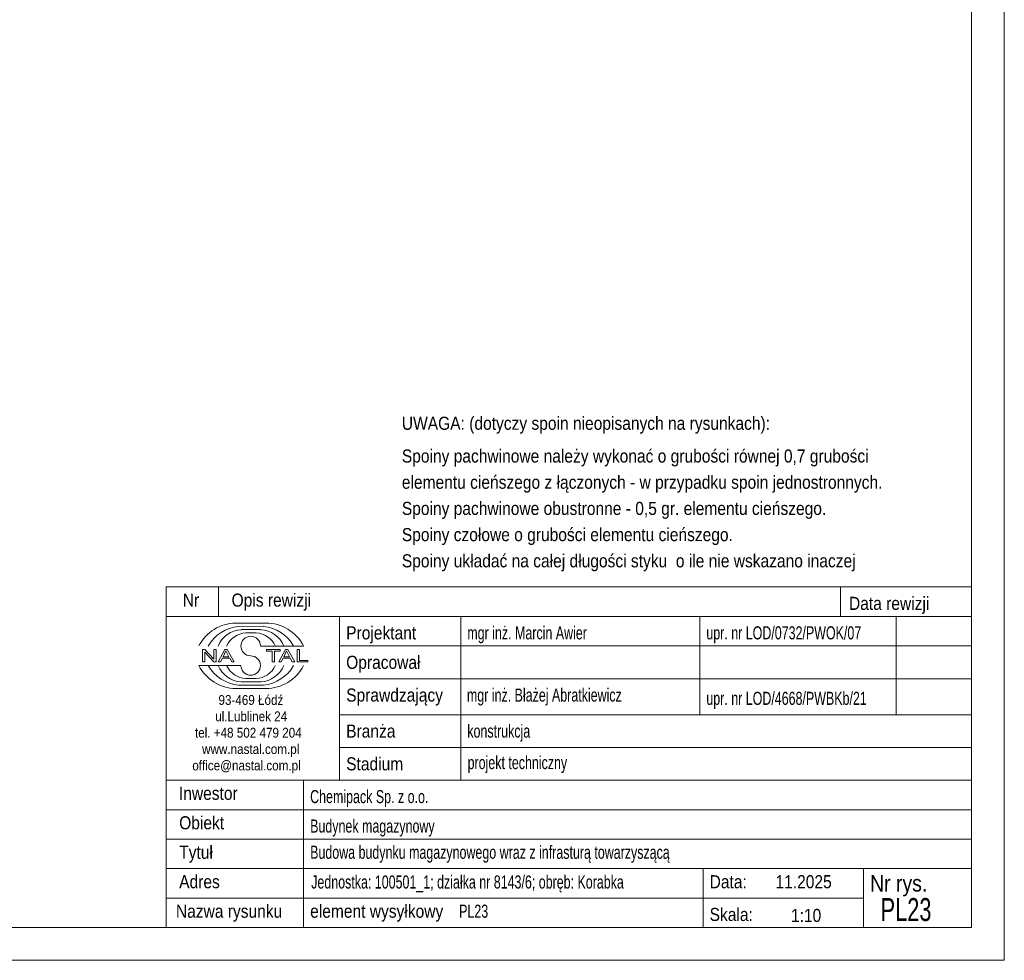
# Model space of a CAD drawing. Header units: millimetres. Extents: x 0 to 910, y 0 to 420.
# Tile 5 of 7: x 760 to 910, y 0 to 144. Entities that reach past the tile are written whole.
import ezdxf

# ---------------------------------------------------------------- set-up
doc = ezdxf.new("R2010")
doc.units = ezdxf.units.MM
doc.linetypes.add('XKITLINE00', pattern=[0])
doc.layers.add('Arkusz rysunku', color=3, linetype='Continuous', lineweight=0)
doc.layers.add('Inny typ obiektu', color=7, linetype='Continuous', lineweight=0)
doc.styles.add('ARIAL', font='ARIAL.TTF')

msp = doc.modelspace()

# ---------------------------------------------------------------- linework, layer by layer
at = {"layer": 'Arkusz rysunku', "linetype": 'XKITLINE00', "lineweight": 0}
for p, q in [((910, 0), (910, 420)), ((905, 5), (905, 415)), ((5, 5), (905, 5)), ((0, 0), (910, 0))]:
    msp.add_line(p, q, dxfattribs=at)
at = {"layer": 'Inny typ obiektu', "linetype": 'XKITLINE00', "lineweight": 0}
for p, q in [((782, 57), (782, 52.5)), ((782, 57), (905, 57)), ((790, 57), (790, 52.5)), ((885, 57), (885, 52.5)), ((905, 57), (905, 52.5)), ((905, 52.5), (782, 52.5)), ((782, 5), (782, 52.5)), ((782, 52.5), (905, 52.5)), ((792.62, 51.49), (797.23, 51.5)), ((808.5, 52.5), (808.5, 27.5)), ((827, 27.5), (827, 52.5)), ((863.5, 52.5), (863.5, 37.5)), ((893.5, 52.5), (893.5, 37.5)), ((905, 52.5), (905, 5)), ((793.07, 50.99), (796.86, 51)), ((793.46, 50.49), (796.45, 50.49)), ((794.2, 49.98), (795.73, 49.99)), ((787.93, 47.44), (787.57, 47.44)), ((787.57, 47.44), (787.57, 45.56)), ((787.9, 47.04), (789.29, 45.56)), ((787.9, 45.56), (787.9, 47.04)), ((789.31, 45.96), (787.93, 47.44)), ((789.65, 47.44), (789.31, 47.44)), ((789.31, 47.44), (789.31, 45.96)), ((789.65, 45.56), (789.65, 47.44)), ((790.96, 47.44), (789.94, 45.56)), ((790.71, 46.33), (791.14, 47.24)), ((791.33, 47.44), (790.96, 47.44)), ((791.14, 47.24), (791.6, 46.33)), ((792.41, 45.56), (791.33, 47.44)), ((796.42, 47.99), (802.98, 47.99)), ((799.43, 47.44), (797.34, 47.44)), ((797.34, 47.44), (797.34, 47.22)), ((797.34, 47.22), (798.21, 47.22)), ((798.21, 47.22), (798.21, 45.56)), ((798.56, 45.56), (798.56, 47.22)), ((798.56, 47.22), (799.43, 47.22)), ((800.21, 47.44), (799.2, 45.56)), ((799.43, 47.22), (799.43, 47.44)), ((799.96, 46.33), (800.39, 47.24)), ((800.59, 47.44), (800.21, 47.44)), ((800.4, 47.24), (800.39, 47.24)), ((800.4, 47.24), (800.86, 46.33)), ((801.67, 45.56), (800.59, 47.44)), ((802.36, 47.44), (802.01, 47.44)), ((802.01, 47.44), (802.01, 45.56)), ((802.36, 45.78), (802.36, 47.44)), ((808.5, 48), (905, 48)), ((787.57, 45.56), (787.9, 45.56)), ((789.29, 45.56), (789.65, 45.56)), ((789.94, 45.56), (790.31, 45.56)), ((790.31, 45.56), (790.61, 46.13)), ((790.61, 46.13), (791.71, 46.13)), ((791.6, 46.33), (790.71, 46.33)), ((791.71, 46.13), (792.02, 45.56)), ((792.02, 45.56), (792.41, 45.56)), ((798.21, 45.56), (798.56, 45.56)), ((799.2, 45.56), (799.57, 45.56)), ((799.57, 45.56), (799.86, 46.13)), ((799.86, 46.13), (800.96, 46.13)), ((800.86, 46.33), (799.96, 46.33)), ((800.96, 46.13), (801.27, 45.56)), ((801.27, 45.56), (801.67, 45.56)), ((802.01, 45.56), (803.66, 45.56)), ((803.66, 45.78), (802.36, 45.78)), ((803.66, 45.56), (803.66, 45.78)), ((793.43, 45.01), (787, 45.01)), ((793.46, 42.51), (796.45, 42.51)), ((794.2, 43.02), (795.73, 43.01)), ((808.5, 43), (905, 43)), ((792.62, 41.51), (797.23, 41.5)), ((793.07, 42.01), (796.86, 42)), ((808.5, 37.5), (905, 37.5)), ((808.5, 32.5), (905, 32.5)), ((782, 27.5), (905, 27.5)), ((803, 5), (803, 27.5)), ((782, 23), (905, 23)), ((782, 18.5), (905, 18.5)), ((782, 14), (905, 14)), ((864, 5), (864, 14)), ((888.5, 5), (888.5, 14)), ((782, 9.5), (888.5, 9.5)), ((782, 5), (905, 5))]:
    msp.add_line(p, q, dxfattribs=at)
for centre, radius, start, end in [((792.72, 45.08), 6.42, 90.8317, 153.0136), ((797.25, 45.07), 6.43, 27.0191, 90.199), ((793.67, 45), 6.02, 95.7347, 150.2266), ((793.7, 46.42), 4.07, 93.3428, 157.3393), ((794.33, 46.6), 3.38, 92.229, 155.8008), ((795.59, 46.6), 3.39, 24.2351, 87.5913), ((796.22, 46.41), 4.08, 22.7023, 86.7527), ((796.24, 44.98), 6.04, 29.8256, 84.1252), ((794.92, 47.99), 1.49, 0.0741, 179.9259), ((794.92, 47.99), 1.49, 179.9259, 270), ((794.92, 45), 1.49, 0.0741, 90), ((792.72, 47.92), 6.42, 206.9864, 269.1683), ((793.67, 48), 6.02, 209.7734, 264.2653), ((793.7, 46.58), 4.07, 202.6607, 266.6572), ((794.33, 46.4), 3.38, 204.1992, 267.771), ((794.92, 45.01), 1.49, 180.0741, 359.9259), ((795.59, 46.4), 3.39, 272.4087, 335.7649), ((796.22, 46.59), 4.08, 273.2473, 337.2977), ((796.24, 48.02), 6.04, 275.8748, 330.1744), ((797.25, 47.93), 6.43, 269.801, 332.9809)]:
    msp.add_arc(centre, radius, start, end, dxfattribs=at)

# ---------------------------------------------------------------- texts
at = {"layer": 'Inny typ obiektu', "style": 'ARIAL'}
for s, height, width, p in [('UWAGA: (dotyczy spoin nieopisanych na rysunkach):', 2, 0.85, (818, 81)), ('Spoiny pachwinowe należy wykonać o grubości równej 0,7 grubości', 2, 0.85, (818, 76)), ('elementu cieńszego z łączonych - w przypadku spoin jednostronnych.', 2, 0.85, (818, 72)), ('Spoiny pachwinowe obustronne - 0,5 gr. elementu cieńszego.', 2, 0.85, (818, 68)), ('Spoiny czołowe o grubości elementu cieńszego.', 2, 0.85, (818, 64)), ('Spoiny układać na całej długości styku  o ile nie wskazano inaczej', 2, 0.85, (818, 60)), ('Nr', 2, 0.85, (784.54, 54)), ('Opis rewizji', 2, 0.85, (792, 54)), ('Data rewizji', 2, 0.85, (886.28, 53.5)), ('Projektant', 2, 0.85, (809.5, 49)), ('mgr inż. Marcin Awier', 2, 0.68, (828, 49)), ('upr. nr LOD/0732/PWOK/07', 2, 0.68, (864.5, 49)), ('Opracował', 2, 0.85, (809.5, 44.5)), ('93-469 Łódź', 1.5, 0.85, (790, 39)), ('Sprawdzający', 2, 0.85, (809.5, 39.5)), ('mgr inż. Błażej Abratkiewicz', 2, 0.68, (827.94, 39.5)), ('upr. nr LOD/4668/PWBKb/21', 2, 0.68, (864.5, 39)), ('ul.Lublinek 24', 1.5, 0.85, (789.5, 36.5)), ('Branża', 2, 0.85, (809.5, 34)), ('konstrukcja', 2, 0.68, (828, 34)), ('tel. +48 502 479 204', 1.5, 0.85, (786.41, 34)), ('www.nastal.com.pl', 1.5, 0.85, (787.5, 31.5)), ('office@nastal.com.pl', 1.5, 0.85, (786, 29)), ('Stadium', 2, 0.85, (809.5, 29)), ('projekt techniczny', 2, 0.68, (828.04, 29.19)), ('Inwestor', 2, 0.85, (783.96, 24.5)), ('Chemipack Sp. z o.o.', 2, 0.68, (804, 24)), ('Obiekt', 2, 0.85, (784, 20)), ('Budynek magazynowy', 2, 0.68, (804, 19.5)), ('Tytuł', 2, 0.85, (784, 15.5)), ('Budowa budynku magazynowego wraz z infrasturą towarzyszącą', 2, 0.68, (804, 15.5)), ('Adres', 2, 0.85, (784, 11)), ('Jednostka: 100501_1; działka nr 8143/6; obręb: Korabka', 2, 0.68, (804.16, 10.96)), ('Data:', 2, 0.85, (865, 11)), ('11.2025', 2, 0.85, (875.06, 11)), ('Nr rys.', 2.5, 0.85, (889.5, 10.5)), ('PL23', 3.5, 0.68, (891.11, 6)), ('Nazwa rysunku', 2, 0.85, (783.5, 6.5)), ('element wysyłkowy', 2, 0.85, (804, 6.5)), ('PL23', 2, 0.68, (826.75, 6.5)), ('Skala:', 2, 0.85, (865, 6)), ('1:10', 2, 0.85, (877.42, 5.85))]:
    msp.add_text(s, height=height, dxfattribs=dict(at, width=width)).set_placement(p)

doc.saveas('drawing.dxf')
